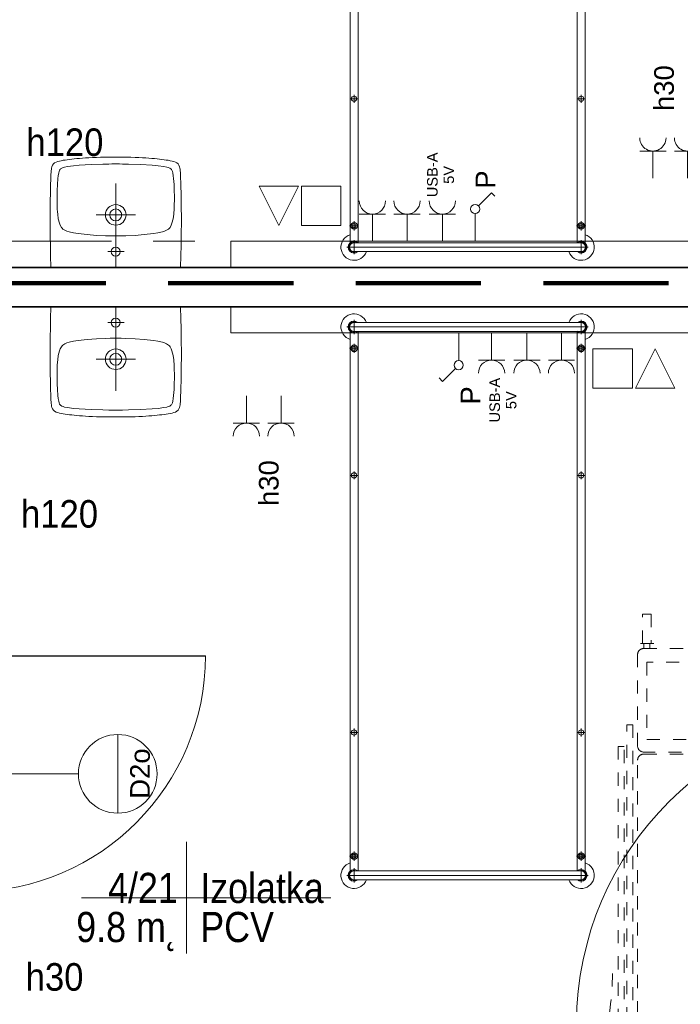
# Model space of a CAD drawing. Header units: centimetres. Extents: x 101 to 4622, y -1383 to 1498.
# Tile 55 of 68: x 4112 to 4363, y -278 to 97. Entities that reach past the tile are written whole.
import ezdxf

# ---------------------------------------------------------------- set-up
doc = ezdxf.new("R2010")
doc.units = ezdxf.units.CM
for name, pattern in [('Długa kreska', [71.4375, 47.625, -23.8125]), ('Kreska', [10, 5, -5]), ('Oś', [111.125, 63.5, -15.875, 15.875, -15.875])]:
    doc.linetypes.add(name, pattern=pattern)
for name, color, linetype, lineweight in [('A-ANNO-NOTE', 131, 'Continuous', 18), ('A-AREA-IDEN', 2, 'Continuous', 18), ('A-DETL', 90, 'Continuous', 9), ('A-DETL-GENF', 92, 'Continuous', 18), ('A-DETL-MEDM', 33, 'Continuous', 35), ('A-DOOR', 31, 'Continuous', 25), ('A-DOOR-IDEN', 31, 'Continuous', 18), ('A-GENM-HDLN', 13, 'Kreska', 18), ('A-WALL', 113, 'Continuous', 25), ('E-ELE-QPM-IDEN', 2, 'Continuous', 18), ('I-FURN', 30, 'Continuous', 18), ('P-SANR-FIXT', 6, 'Continuous', 18), ('Q-SPCQ', 91, 'Continuous', 18), ('Q-SPCQ-HDLN', 91, 'Kreska', 18), ('S-GRID', 1, 'Continuous', 18)]:
    doc.layers.add(name, color=color, linetype=linetype, lineweight=lineweight)
doc.styles.add('Arial', font='arial.ttf', dxfattribs={"height": 4})
doc.styles.add('Arial_1', font='arial.ttf', dxfattribs={"height": 7.5})
doc.styles.add('Arial_13', font='arial.ttf', dxfattribs={"width": 0.9, "height": 10.5})
doc.styles.add('Arial_4', font='arial.ttf', dxfattribs={"width": 0.85, "height": 11.5})

# ---------------------------------------------------------------- blocks, each defined once
blk = doc.blocks.new('łóżko 195x90 typ FAMED _102039_ - łóżko 195x90 typ FAMED _102039_-832813-4_piętro II PT - projektowany - PPOŻ B')
at = {"layer": 'I-FURN'}
for p, q in [((-43.25, 102.02), (-43.25, 107.47)), ((-43.25, 106.45), (43.25, 106.45)), ((43.25, 102.02), (43.25, 107.47)), ((-45.98, 104.75), (45.97, 104.75)), ((-44.75, 103.1), (-44.75, -102.61)), ((-43.25, 103.05), (43.25, 103.05)), ((-41.75, -102.55), (-41.75, 103.1)), ((41.75, -102.61), (41.75, 103.05)), ((44.75, 103.1), (44.75, -102.61)), ((-43.25, 94.85), (-43.25, 98.35)), ((43.25, 94.85), (43.25, 98.35)), ((-45, 96.6), (-41.5, 96.6)), ((45, 96.6), (41.5, 96.6)), ((-43.25, 49.69), (-43.25, 46.69)), ((43.25, 49.69), (43.25, 46.69)), ((-44.75, 48.19), (-41.75, 48.19)), ((44.75, 48.19), (41.75, 48.19)), ((-43.25, -48.31), (-43.25, -51.31)), ((43.25, -48.31), (43.25, -51.31)), ((-44.75, -49.81), (-41.75, -49.81)), ((44.75, -49.81), (41.75, -49.81)), ((-45, -96.93), (-41.5, -96.93)), ((-43.25, -95.18), (-43.25, -98.68)), ((45, -96.93), (41.5, -96.93)), ((43.25, -95.18), (43.25, -98.68)), ((45.97, -104.25), (-45.98, -104.25)), ((-43.25, -101.53), (-43.25, -106.98)), ((-43.25, -102.55), (43.25, -102.55)), ((43.25, -101.53), (43.25, -106.98)), ((-43.25, -105.95), (43.25, -105.95))]:
    blk.add_line(p, q, dxfattribs=at)
for centre, radius in [((-43.25, 96.6), 1.25), ((43.25, 96.6), 1.25), ((-43.25, 96.6), 0.8), ((43.25, 96.6), 0.8), ((-43.25, 48.19), 1), ((43.25, 48.19), 1), ((-43.25, -49.81), 1), ((43.25, -49.81), 1), ((-43.25, -96.93), 1.25), ((-43.25, -96.93), 0.8), ((43.25, -96.93), 1.25), ((43.25, -96.93), 0.8)]:
    blk.add_circle(centre, radius, dxfattribs=at)
for centre, radius, start, end in [((-43.25, 104.75), 5, 19.8769, 252.5424), ((43.25, 104.75), 5, 287.4576, 160.1231), ((-43.25, 104.75), 2.23, 49.8221, 312.3887), ((-43.25, 104.75), 1.93, 62.0207, 297.9793), ((-43.25, 104.75), 1.7, 90, 270), ((43.25, 104.75), 2.23, 229.8221, 130.1779), ((43.25, 104.75), 1.93, 242.0207, 117.9793), ((43.25, 104.75), 1.7, 270, 90), ((-43.25, -104.25), 5, 107.4576, 340.1231), ((43.25, -104.25), 5, 199.8769, 72.5424), ((-43.25, -104.25), 2.23, 49.8221, 310.1779), ((-43.25, -104.25), 1.93, 62.0207, 297.9793), ((-43.25, -104.25), 1.7, 90, 270), ((43.25, -104.25), 2.23, 229.8221, 130.1779), ((43.25, -104.25), 1.93, 242.0207, 117.9793), ((43.25, -104.25), 1.7, 270, 90)]:
    blk.add_arc(centre, radius, start, end, dxfattribs=at)
blk = doc.blocks.new('DRZWI 1S - Drzwi 120-1363990-4_piętro II PT - projektowany - PPOŻ B')
at = {"layer": 'A-DETL-GENF'}
for p, q in [((-65, 6), (-65, -3.5)), ((-60.7, 6), (-65, 6)), ((-60.7, -3.5), (-60.7, 6)), ((65, 6), (60.7, 6)), ((60.7, 6), (60.7, -3.5)), ((65, -3.5), (65, 6)), ((-65, -3.5), (-60.7, -3.5)), ((60.7, -3.5), (65, -3.5))]:
    blk.add_line(p, q, dxfattribs=at)
at = {"layer": 'A-DETL-MEDM'}
for p, q in [((-60.7, 6), (-65, 6)), ((-65, 6), (-65, -3.5)), ((-60.7, -3.5), (-60.7, 6)), ((60.7, -3.5), (60.7, 6)), ((60.7, 6), (65, 6)), ((65, 6), (65, -3.5)), ((-65, -3.5), (-60.7, -3.5)), ((65, -3.5), (60.7, -3.5))]:
    blk.add_line(p, q, dxfattribs=at)
at = {"layer": 'A-DOOR'}
blk.add_line((60.7, 6), (60.7, 125.39), dxfattribs=at)
at = {"layer": 'A-DOOR', "lineweight": 18}
blk.add_line((0, 28.5), (0, -28.5), dxfattribs=at)
blk.add_arc((60.7, 5.39), 120, 90, 179.707, dxfattribs=at)
blk = doc.blocks.new('DRZWI 1S_łazienkowe - Drzwi 90-1357764-4_piętro II PT - projektowany - PPOŻ B')
at = {"layer": 'A-DETL-GENF'}
for p, q in [((-49.3, 3.5), (-45, 3.5)), ((-49.3, -6), (-49.3, 3.5)), ((-45, 3.5), (-45, -6)), ((45, 3.5), (49.3, 3.5)), ((45, -6), (45, 3.5)), ((49.3, 3.5), (49.3, -6)), ((-45, -6), (-49.3, -6)), ((49.3, -6), (45, -6))]:
    blk.add_line(p, q, dxfattribs=at)
at = {"layer": 'A-DETL-MEDM'}
for p, q in [((-49.3, -6), (-49.3, 3.5)), ((-49.3, 3.5), (-45, 3.5)), ((-45, 3.5), (-45, -6)), ((45, 3.5), (45, -6)), ((49.3, 3.5), (45, 3.5)), ((49.3, -6), (49.3, 3.5)), ((-45, -6), (-49.3, -6)), ((45, -6), (49.3, -6))]:
    blk.add_line(p, q, dxfattribs=at)
at = {"layer": 'A-DOOR', "lineweight": 18}
blk.add_line((0, -28.5), (0, 28.5), dxfattribs=at)
at = {"layer": 'A-DOOR'}
blk.add_line((45, -6), (45, -95.39), dxfattribs=at)
at = {"layer": 'A-DOOR', "lineweight": 18}
blk.add_arc((45, -5.39), 90, 180.3907, 270, dxfattribs=at)
blk = doc.blocks.new('Łóżko transportowe - łóżko PRAWY SKRĘT-1263338-4_piętro II PT - projektowany - PPOŻ B')
at = {"layer": 'A-GENM-HDLN'}
for p, q in [((-144.01, -83.34), (-144.01, -230.22)), ((-142.2, -243.73), (-142.2, -101.09)), ((-139.9, -101.09), (-139.9, -243.73)), ((-138.89, -109.11), (-138.89, -235.46)), ((-136.59, -235.46), (-136.59, -109.11)), ((-146.31, -232.52), (-210.71, -232.52)), ((-210.71, -233.31), (-146.31, -233.31)), ((-144.01, -235.61), (-144.01, -270.47)), ((-138.89, -235.46), (-136.59, -235.46)), ((-147.5, -238.03), (-209.87, -238.03)), ((-147.5, -267.5), (-147.5, -238.03)), ((-139.9, -243.73), (-142.2, -243.73)), ((-209.87, -267.5), (-147.5, -267.5)), ((-146.31, -272.77), (-210.71, -272.77)), ((-148.67, -274.65), (-148.67, -272.75)), ((-146.35, -274.65), (-146.35, -272.75)), ((-150.17, -274.65), (-145.11, -274.65)), ((-149.14, -285.9), (-149.14, -274.65)), ((-145.83, -274.65), (-145.83, -285.9)), ((-145.83, -285.9), (-149.14, -285.9))]:
    blk.add_line(p, q, dxfattribs=at)
for centre, start, end in [((-146.31, -230.22), 270, 0), ((-146.31, -235.61), 0, 90), ((-146.31, -270.47), 270, 0)]:
    blk.add_arc(centre, 2.3, start, end, dxfattribs=at)
at = {"layer": 'Q-SPCQ-HDLN'}
blk.add_arc((-28.77, -150.01), 105.71, 90, 180.198, dxfattribs=at)
blk = doc.blocks.new('łóżko 195x90 typ FAMED _102039_ - łóżko 195x90 typ FAMED _102039_-1233017-4_piętro II PT - projektowany - PPOŻ B')
at = {"layer": 'I-FURN'}
for p, q in [((-43.25, 101.53), (-43.25, 106.98)), ((-43.25, 105.95), (43.25, 105.95)), ((43.25, 101.53), (43.25, 106.98)), ((45.97, 104.25), (-45.98, 104.25)), ((-44.75, -103.1), (-44.75, 102.61)), ((-43.25, 102.55), (43.25, 102.55)), ((-41.75, 102.55), (-41.75, -103.1)), ((41.75, 102.61), (41.75, -103.05)), ((44.75, -103.1), (44.75, 102.61)), ((-43.25, 95.18), (-43.25, 98.68)), ((43.25, 95.18), (43.25, 98.68)), ((-45, 96.93), (-41.5, 96.93)), ((45, 96.93), (41.5, 96.93)), ((-44.75, 49.81), (-41.75, 49.81)), ((-43.25, 48.31), (-43.25, 51.31)), ((44.75, 49.81), (41.75, 49.81)), ((43.25, 48.31), (43.25, 51.31)), ((-44.75, -48.19), (-41.75, -48.19)), ((-43.25, -49.69), (-43.25, -46.69)), ((44.75, -48.19), (41.75, -48.19)), ((43.25, -49.69), (43.25, -46.69)), ((-45, -96.6), (-41.5, -96.6)), ((-43.25, -94.85), (-43.25, -98.35)), ((45, -96.6), (41.5, -96.6)), ((43.25, -94.85), (43.25, -98.35)), ((-45.98, -104.75), (45.97, -104.75)), ((-43.25, -102.02), (-43.25, -107.47)), ((-43.25, -103.05), (43.25, -103.05)), ((43.25, -102.02), (43.25, -107.47)), ((-43.25, -106.45), (43.25, -106.45))]:
    blk.add_line(p, q, dxfattribs=at)
for centre, radius in [((-43.25, 96.93), 1.25), ((-43.25, 96.93), 0.8), ((43.25, 96.93), 1.25), ((43.25, 96.93), 0.8), ((-43.25, 49.81), 1), ((43.25, 49.81), 1), ((-43.25, -48.19), 1), ((43.25, -48.19), 1), ((-43.25, -96.6), 1.25), ((-43.25, -96.6), 0.8), ((43.25, -96.6), 1.25), ((43.25, -96.6), 0.8)]:
    blk.add_circle(centre, radius, dxfattribs=at)
for centre, radius, start, end in [((-43.25, 104.25), 5, 19.8769, 252.5424), ((43.25, 104.25), 5, 287.4576, 160.1231), ((-43.25, 104.25), 2.23, 49.8221, 310.1779), ((-43.25, 104.25), 1.93, 62.0207, 297.9793), ((-43.25, 104.25), 1.7, 90, 270), ((43.25, 104.25), 2.23, 229.8221, 130.1779), ((43.25, 104.25), 1.93, 242.0207, 117.9793), ((43.25, 104.25), 1.7, 270, 90), ((-43.25, -104.75), 5, 107.4576, 340.1231), ((43.25, -104.75), 5, 199.8769, 72.5424), ((-43.25, -104.75), 2.23, 47.6113, 310.1779), ((-43.25, -104.75), 1.93, 62.0207, 297.9793), ((-43.25, -104.75), 1.7, 90, 270), ((43.25, -104.75), 2.23, 229.8221, 130.1779), ((43.25, -104.75), 1.93, 242.0207, 117.9793), ((43.25, -104.75), 1.7, 270, 90)]:
    blk.add_arc(centre, radius, start, end, dxfattribs=at)
blk = doc.blocks.new('Panel Gazowo Oswietleniowy 1 - Type 1-1480265-4_piętro II PT - projektowany - PPOŻ B')
at = {"layer": 'Q-SPCQ'}
for p, q in [((-77.5, -7.5), (-77.5, -17.5)), ((102.5, -17.5), (102.5, -7.5)), ((-77.5, -17.5), (102.5, -17.5)), ((9.36, -17.5), (9.36, -28)), ((21.87, -27.83), (21.87, -17.5)), ((35.33, -27.83), (35.33, -17.5)), ((48.5, -27.83), (48.5, -17.5)), ((60.5, -23.5), (75.5, -23.5)), ((60.5, -38.5), (60.5, -23.5)), ((75.5, -23.5), (75.5, -38.5)), ((84.19, -23.5), (76.69, -38.5)), ((91.69, -38.5), (84.19, -23.5)), ((16.87, -27.83), (26.87, -27.83)), ((30.33, -27.83), (40.33, -27.83)), ((43.5, -27.83), (53.5, -27.83)), ((8.12, -30.98), (3.18, -35.93)), ((3.18, -35.93), (1.87, -34.62)), ((75.5, -38.5), (60.5, -38.5)), ((76.69, -38.5), (91.69, -38.5)), ((-71.5, -51.83), (-71.5, -41.5)), ((-58.33, -51.83), (-58.33, -41.5)), ((-76.5, -51.83), (-66.5, -51.83)), ((-63.33, -51.83), (-53.33, -51.83))]:
    blk.add_line(p, q, dxfattribs=at)
blk.add_circle((9.36, -29.75), 1.75, dxfattribs=at)
for centre, start in [((21.87, -32.83), 0), ((35.33, -32.83), 0), ((48.5, -32.83), 0), ((-71.5, -56.83), 360), ((-58.33, -56.83), 360)]:
    blk.add_arc(centre, 5, start, 180, dxfattribs=at)
blk = doc.blocks.new('Umywalka koło Nova Pro - Pro 50-1426052-4_piętro II PT - projektowany - PPOŻ B')
at = {"layer": 'P-SANR-FIXT'}
for p, q in [((-4.2, 48.75), (-3.27, 48.86)), ((-3.27, 48.86), (-4.2, 48.75)), ((-3.27, 48.86), (-2.28, 48.94)), ((-2.28, 48.94), (-3.27, 48.86)), ((-2.28, 48.94), (-1.24, 49.02)), ((-1.24, 49.02), (-2.28, 48.94)), ((-1.24, 49.02), (-0.15, 49.13)), ((-0.15, 49.13), (-1.24, 49.02)), ((-0.15, 49.13), (1.05, 49.21)), ((1.05, 49.21), (-0.15, 49.13)), ((1.05, 49.21), (2.3, 49.26)), ((2.3, 49.26), (1.05, 49.21)), ((2.3, 49.26), (3.66, 49.34)), ((3.66, 49.34), (2.3, 49.26)), ((3.66, 49.34), (5.12, 49.39)), ((5.12, 49.39), (3.66, 49.34)), ((5.12, 49.39), (6.72, 49.45)), ((6.72, 49.45), (5.12, 49.39)), ((6.72, 49.45), (8.45, 49.47)), ((8.45, 49.47), (6.72, 49.45)), ((8.45, 49.47), (10.4, 49.5)), ((10.4, 49.5), (8.45, 49.47)), ((10.4, 49.5), (14.63, 49.5)), ((14.63, 49.5), (10.4, 49.5)), ((14.63, 49.5), (16.55, 49.47)), ((16.55, 49.47), (14.63, 49.5)), ((16.55, 49.47), (18.31, 49.45)), ((18.31, 49.45), (16.55, 49.47)), ((18.31, 49.45), (19.88, 49.39)), ((19.88, 49.39), (18.31, 49.45)), ((19.88, 49.39), (21.34, 49.34)), ((21.34, 49.34), (19.88, 49.39)), ((21.34, 49.34), (22.7, 49.26)), ((22.7, 49.26), (21.34, 49.34)), ((22.7, 49.26), (23.98, 49.21)), ((23.98, 49.21), (22.7, 49.26)), ((23.98, 49.21), (25.15, 49.13)), ((25.15, 49.13), (23.98, 49.21)), ((25.15, 49.13), (26.24, 49.02)), ((26.24, 49.02), (25.15, 49.13)), ((26.24, 49.02), (27.31, 48.94)), ((27.31, 48.94), (26.24, 49.02)), ((27.31, 48.94), (28.29, 48.86)), ((28.29, 48.86), (27.31, 48.94)), ((28.29, 48.86), (29.23, 48.75)), ((29.23, 48.75), (28.29, 48.86)), ((-12, 44.87), (-11.92, 45.37)), ((-11.92, 45.37), (-11.82, 45.88)), ((-11.82, 45.88), (-11.71, 46.17)), ((-11.6, 46.46), (-11.79, 45.88)), ((-11.71, 46.17), (-11.6, 46.46)), ((-11.6, 46.46), (-11.26, 46.97)), ((-11.26, 46.97), (-11.6, 46.46)), ((-11.26, 46.97), (-10.8, 47.34)), ((-10.8, 47.34), (-11.26, 46.97)), ((-10.8, 47.34), (-10.24, 47.61)), ((-10.24, 47.61), (-10.8, 47.34)), ((-10.24, 47.61), (-9.61, 47.82)), ((-9.61, 47.82), (-10.24, 47.61)), ((-9.61, 47.82), (-8.94, 48.01)), ((-8.94, 48.01), (-9.61, 47.82)), ((-8.94, 48.01), (-8.25, 48.14)), ((-8.25, 48.14), (-8.94, 48.01)), ((-8.7, 44.84), (-8.51, 45.05)), ((-8.51, 45.05), (-8.03, 45.35)), ((-8.25, 48.14), (-7.5, 48.3)), ((-7.5, 48.3), (-8.25, 48.14)), ((-8.03, 45.35), (-7.53, 45.56)), ((-7.53, 45.56), (-6.97, 45.72)), ((-7.5, 48.3), (-6.73, 48.41)), ((-6.73, 48.41), (-7.5, 48.3)), ((-6.97, 45.72), (-5.88, 45.93)), ((-6.73, 48.41), (-5.93, 48.54)), ((-5.93, 48.54), (-6.73, 48.41)), ((-5.93, 48.54), (-5.1, 48.65)), ((-5.1, 48.65), (-5.93, 48.54)), ((-5.88, 45.93), (-3.64, 46.25)), ((-5.1, 48.65), (-4.2, 48.75)), ((-4.2, 48.75), (-5.1, 48.65)), ((-3.64, 46.25), (-1.4, 46.44)), ((-1.4, 46.44), (3.1, 46.68)), ((3.1, 46.68), (7.6, 46.81)), ((7.6, 46.81), (9.86, 46.89)), ((9.86, 46.89), (11.04, 46.92)), ((11.04, 46.92), (11.7, 46.92)), ((11.7, 46.92), (12.5, 46.94)), ((12.5, 46.94), (13.3, 46.92)), ((13.3, 46.92), (13.99, 46.92)), ((13.99, 46.92), (15.14, 46.89)), ((15.14, 46.89), (17.4, 46.81)), ((17.4, 46.81), (21.9, 46.68)), ((21.9, 46.68), (26.4, 46.44)), ((26.4, 46.44), (28.64, 46.25)), ((28.64, 46.25), (30.88, 45.93)), ((29.23, 48.75), (30.1, 48.65)), ((30.1, 48.65), (29.23, 48.75)), ((30.1, 48.65), (30.93, 48.54)), ((30.93, 48.54), (30.1, 48.65)), ((30.88, 45.93), (31.97, 45.72)), ((30.93, 48.54), (31.76, 48.41)), ((31.76, 48.41), (30.93, 48.54)), ((31.76, 48.41), (32.5, 48.3)), ((32.5, 48.3), (31.76, 48.41)), ((31.97, 45.72), (32.53, 45.56)), ((32.5, 48.3), (33.25, 48.14)), ((33.25, 48.14), (32.5, 48.3)), ((32.53, 45.56), (33.06, 45.35)), ((33.06, 45.35), (33.54, 45.05)), ((33.25, 48.14), (33.97, 48.01)), ((33.97, 48.01), (33.25, 48.14)), ((33.54, 45.05), (33.73, 44.84)), ((33.97, 48.01), (34.63, 47.82)), ((34.63, 47.82), (33.97, 48.01)), ((34.63, 47.82), (35.24, 47.61)), ((35.24, 47.61), (34.63, 47.82)), ((35.24, 47.61), (35.8, 47.34)), ((35.8, 47.34), (35.24, 47.61)), ((35.8, 47.34), (36.28, 46.97)), ((36.28, 46.97), (35.8, 47.34)), ((36.28, 46.97), (36.6, 46.46)), ((36.6, 46.46), (36.28, 46.97)), ((36.6, 46.46), (36.82, 45.88)), ((36.82, 45.88), (36.92, 45.37)), ((36.92, 45.37), (37.03, 44.87)), ((-12.24, 41.11), (-12.22, 41.78)), ((-12.22, 41.78), (-12.19, 42.44)), ((-12.19, 42.44), (-12.16, 43.08)), ((-12.16, 43.08), (-12.14, 43.72)), ((-12.14, 43.72), (-12.08, 44.31)), ((-12.08, 44.31), (-12, 44.87)), ((-9.71, 39.06), (-9.53, 41.32)), ((-9.53, 41.32), (-9.39, 42.44)), ((-9.39, 42.44), (-9.21, 43.53)), ((-9.21, 43.53), (-9.05, 44.09)), ((-9.05, 44.09), (-8.86, 44.6)), ((-8.86, 44.6), (-8.7, 44.84)), ((33.73, 44.84), (33.86, 44.6)), ((33.86, 44.6), (34.07, 44.09)), ((34.07, 44.09), (34.21, 43.53)), ((34.21, 43.53), (34.39, 42.44)), ((34.39, 42.44), (34.53, 41.32)), ((34.53, 41.32), (34.71, 39.06)), ((37.03, 44.87), (37.08, 44.31)), ((37.08, 44.31), (37.14, 43.72)), ((37.14, 43.72), (37.16, 43.08)), ((37.16, 43.08), (37.19, 42.44)), ((37.19, 42.44), (37.22, 41.78)), ((37.22, 41.78), (37.24, 41.11)), ((-12.35, 38.15), (-12.32, 38.93)), ((-12.35, 37.38), (-12.35, 38.15)), ((-12.32, 38.93), (-12.3, 39.67)), ((-12.3, 39.67), (-12.27, 40.39)), ((-12.27, 40.39), (-12.24, 41.11)), ((-9.79, 36.82), (-9.71, 39.06)), ((12.5, 7.5), (12.5, 39.5)), ((34.71, 39.06), (34.82, 36.82)), ((37.24, 41.11), (37.27, 40.39)), ((37.27, 40.39), (37.3, 39.67)), ((37.3, 39.67), (37.32, 38.93)), ((37.32, 38.93), (37.35, 38.15)), ((37.35, 38.15), (37.35, 37.38)), ((-12.43, 33.89), (-12.4, 34.8)), ((-12.43, 32.96), (-12.43, 33.89)), ((-12.4, 35.38), (-12.38, 36.56)), ((-12.4, 34.8), (-12.4, 35.38)), ((-12.38, 36.56), (-12.35, 37.38)), ((-9.84, 34.56), (-9.79, 36.82)), ((-9.76, 30.06), (-9.84, 34.56)), ((34.84, 34.56), (34.76, 30.06)), ((34.82, 36.82), (34.84, 34.56)), ((37.35, 37.38), (37.38, 36.56)), ((37.38, 36.56), (37.4, 35.38)), ((37.4, 35.38), (37.43, 34.8)), ((37.43, 34.8), (37.43, 33.89)), ((37.43, 33.89), (37.46, 32.96)), ((-12.48, 29.31), (-12.46, 30.99)), ((-12.46, 32), (-12.43, 32.96)), ((-12.46, 30.99), (-12.46, 32)), ((-9.74, 29.37), (-9.76, 30.06)), ((34.76, 30.06), (34.74, 29.37)), ((37.46, 32.96), (37.46, 32)), ((37.46, 32), (37.48, 30.99)), ((37.48, 30.99), (37.48, 29.31)), ((-12.51, 25.8), (-12.48, 27.63)), ((-12.48, 27.63), (-12.48, 29.31)), ((-9.71, 29.05), (-9.74, 29.37)), ((-9.69, 28.65), (-9.71, 29.05)), ((-9.61, 27.77), (-9.69, 28.65)), ((-9.37, 26.04), (-9.61, 27.77)), ((20.01, 27.5), (5.01, 27.5)), ((34.63, 27.77), (34.37, 26.04)), ((34.69, 28.65), (34.63, 27.77)), ((34.71, 29.05), (34.69, 28.65)), ((34.74, 29.37), (34.71, 29.05)), ((37.48, 29.31), (37.51, 27.63)), ((37.51, 27.63), (37.51, 23.77)), ((-12.48, 23.77), (-12.51, 25.8)), ((-12.48, 21.48), (-12.48, 23.77)), ((-8.91, 24.36), (-9.37, 26.04)), ((-8.62, 23.53), (-8.91, 24.36)), ((-8.19, 22.76), (-8.62, 23.53)), ((-7.93, 22.41), (-8.19, 22.76)), ((33.19, 22.76), (32.93, 22.41)), ((33.62, 23.53), (33.19, 22.76)), ((33.91, 24.36), (33.62, 23.53)), ((34.37, 26.04), (33.91, 24.36)), ((37.51, 23.77), (37.48, 21.48)), ((-12.45, 18.85), (-12.48, 21.48)), ((-12.4, 15.78), (-12.45, 18.85)), ((-7.61, 22.12), (-7.93, 22.41)), ((-6.89, 21.64), (-7.61, 22.12)), ((-6.09, 21.3), (-6.89, 21.64)), ((-5.24, 21.03), (-6.09, 21.3)), ((-3.53, 20.66), (-5.24, 21.03)), ((-1.83, 20.39), (-3.53, 20.66)), ((1.66, 19.99), (-1.83, 20.39)), ((5.15, 19.7), (1.66, 19.99)), ((8.64, 19.56), (5.15, 19.7)), ((10.37, 19.51), (8.64, 19.56)), ((14.63, 19.51), (10.37, 19.51)), ((16.36, 19.56), (14.63, 19.51)), ((19.88, 19.7), (16.36, 19.56)), ((23.34, 19.99), (19.88, 19.7)), ((26.83, 20.39), (23.34, 19.99)), ((28.56, 20.66), (26.83, 20.39)), ((30.26, 21.03), (28.56, 20.66)), ((31.09, 21.3), (30.26, 21.03)), ((31.89, 21.64), (31.09, 21.3)), ((32.61, 22.12), (31.89, 21.64)), ((32.93, 22.41), (32.61, 22.12)), ((37.45, 18.85), (37.4, 15.78)), ((37.48, 21.48), (37.45, 18.85)), ((-12.32, 12.08), (-12.4, 15.78)), ((37.4, 15.78), (37.32, 12.08)), ((-12.19, 7.5), (-12.32, 12.08)), ((15.72, 13.52), (9.46, 13.52)), ((37.32, 12.08), (37.19, 7.5))]:
    blk.add_line(p, q, dxfattribs=at)
for centre, radius in [((12.51, 27.5), 3.92), ((12.51, 27.5), 2.28), ((12.5, 13.52), 1.72)]:
    blk.add_circle(centre, radius, dxfattribs=at)
blk = doc.blocks.new('Umywalka koło Nova Pro - Pro 50-1426086-4_piętro II PT - projektowany - PPOŻ B')
at = {"layer": 'P-SANR-FIXT'}
for p, q in [((-12.19, -7.5), (-12.32, -12.08)), ((12.5, -7.5), (12.5, -39.5)), ((37.32, -12.08), (37.19, -7.5)), ((-12.32, -12.08), (-12.4, -15.78)), ((15.72, -13.52), (9.46, -13.52)), ((37.4, -15.78), (37.32, -12.08)), ((-12.4, -15.78), (-12.45, -18.85)), ((37.45, -18.85), (37.4, -15.78)), ((-12.45, -18.85), (-12.48, -21.48)), ((-12.48, -21.48), (-12.48, -23.77)), ((-7.93, -22.41), (-8.19, -22.76)), ((-7.61, -22.12), (-7.93, -22.41)), ((-6.89, -21.64), (-7.61, -22.12)), ((-6.09, -21.3), (-6.89, -21.64)), ((-5.24, -21.03), (-6.09, -21.3)), ((-3.53, -20.66), (-5.24, -21.03)), ((-1.83, -20.39), (-3.53, -20.66)), ((1.66, -19.99), (-1.83, -20.39)), ((5.15, -19.7), (1.66, -19.99)), ((8.64, -19.56), (5.15, -19.7)), ((10.37, -19.51), (8.64, -19.56)), ((14.63, -19.51), (10.37, -19.51)), ((16.36, -19.56), (14.63, -19.51)), ((19.88, -19.7), (16.36, -19.56)), ((23.34, -19.99), (19.88, -19.7)), ((26.83, -20.39), (23.34, -19.99)), ((28.56, -20.66), (26.83, -20.39)), ((30.26, -21.03), (28.56, -20.66)), ((31.09, -21.3), (30.26, -21.03)), ((31.89, -21.64), (31.09, -21.3)), ((32.61, -22.12), (31.89, -21.64)), ((32.93, -22.41), (32.61, -22.12)), ((33.19, -22.76), (32.93, -22.41)), ((37.48, -21.48), (37.45, -18.85)), ((37.51, -23.77), (37.48, -21.48)), ((-12.48, -23.77), (-12.51, -25.8)), ((-12.51, -25.8), (-12.48, -27.63)), ((-9.37, -26.04), (-9.61, -27.77)), ((-8.91, -24.36), (-9.37, -26.04)), ((-8.62, -23.53), (-8.91, -24.36)), ((-8.19, -22.76), (-8.62, -23.53)), ((33.62, -23.53), (33.19, -22.76)), ((33.91, -24.36), (33.62, -23.53)), ((34.37, -26.04), (33.91, -24.36)), ((34.63, -27.77), (34.37, -26.04)), ((37.51, -27.63), (37.51, -23.77)), ((-12.48, -27.63), (-12.48, -29.31)), ((-12.48, -29.31), (-12.46, -30.99)), ((-9.74, -29.37), (-9.76, -30.06)), ((-9.71, -29.05), (-9.74, -29.37)), ((-9.69, -28.65), (-9.71, -29.05)), ((-9.61, -27.77), (-9.69, -28.65)), ((20.01, -27.5), (5.01, -27.5)), ((34.69, -28.65), (34.63, -27.77)), ((34.71, -29.05), (34.69, -28.65)), ((34.74, -29.37), (34.71, -29.05)), ((34.76, -30.06), (34.74, -29.37)), ((37.48, -29.31), (37.51, -27.63)), ((37.48, -30.99), (37.48, -29.31)), ((-12.46, -30.99), (-12.46, -32)), ((-12.46, -32), (-12.43, -32.96)), ((-12.43, -32.96), (-12.43, -33.89)), ((-9.76, -30.06), (-9.84, -34.56)), ((34.84, -34.56), (34.76, -30.06)), ((37.43, -33.89), (37.46, -32.96)), ((37.46, -32), (37.48, -30.99)), ((37.46, -32.96), (37.46, -32)), ((-12.43, -33.89), (-12.4, -34.8)), ((-12.4, -34.8), (-12.4, -35.38)), ((-12.4, -35.38), (-12.38, -36.56)), ((-12.38, -36.56), (-12.35, -37.38)), ((-12.35, -37.38), (-12.35, -38.15)), ((-9.84, -34.56), (-9.79, -36.82)), ((-9.79, -36.82), (-9.71, -39.06)), ((34.71, -39.06), (34.82, -36.82)), ((34.82, -36.82), (34.84, -34.56)), ((37.35, -37.38), (37.38, -36.56)), ((37.35, -38.15), (37.35, -37.38)), ((37.38, -36.56), (37.4, -35.38)), ((37.4, -35.38), (37.43, -34.8)), ((37.43, -34.8), (37.43, -33.89)), ((-12.35, -38.15), (-12.32, -38.93)), ((-12.32, -38.93), (-12.3, -39.67)), ((-12.3, -39.67), (-12.27, -40.39)), ((-12.27, -40.39), (-12.24, -41.11)), ((-12.24, -41.11), (-12.22, -41.78)), ((-9.71, -39.06), (-9.53, -41.32)), ((34.53, -41.32), (34.71, -39.06)), ((37.22, -41.78), (37.24, -41.11)), ((37.24, -41.11), (37.27, -40.39)), ((37.27, -40.39), (37.3, -39.67)), ((37.3, -39.67), (37.32, -38.93)), ((37.32, -38.93), (37.35, -38.15)), ((-12.22, -41.78), (-12.19, -42.44)), ((-12.19, -42.44), (-12.16, -43.08)), ((-12.16, -43.08), (-12.14, -43.72)), ((-12.14, -43.72), (-12.08, -44.31)), ((-12.08, -44.31), (-12, -44.87)), ((-12, -44.87), (-11.92, -45.37)), ((-9.53, -41.32), (-9.39, -42.44)), ((-9.39, -42.44), (-9.21, -43.53)), ((-9.21, -43.53), (-9.05, -44.09)), ((-9.05, -44.09), (-8.86, -44.6)), ((-8.86, -44.6), (-8.7, -44.84)), ((-8.7, -44.84), (-8.51, -45.05)), ((33.54, -45.05), (33.73, -44.84)), ((33.73, -44.84), (33.86, -44.6)), ((33.86, -44.6), (34.07, -44.09)), ((34.07, -44.09), (34.21, -43.53)), ((34.21, -43.53), (34.39, -42.44)), ((34.39, -42.44), (34.53, -41.32)), ((36.92, -45.37), (37.03, -44.87)), ((37.03, -44.87), (37.08, -44.31)), ((37.08, -44.31), (37.14, -43.72)), ((37.14, -43.72), (37.16, -43.08)), ((37.16, -43.08), (37.19, -42.44)), ((37.19, -42.44), (37.22, -41.78)), ((-11.92, -45.37), (-11.82, -45.88)), ((-11.82, -45.88), (-11.71, -46.17)), ((-11.6, -46.46), (-11.79, -45.88)), ((-11.71, -46.17), (-11.6, -46.46)), ((-11.6, -46.46), (-11.26, -46.97)), ((-11.26, -46.97), (-11.6, -46.46)), ((-11.26, -46.97), (-10.8, -47.34)), ((-10.8, -47.34), (-11.26, -46.97)), ((-10.8, -47.34), (-10.24, -47.61)), ((-10.24, -47.61), (-10.8, -47.34)), ((-10.24, -47.61), (-9.61, -47.82)), ((-9.61, -47.82), (-10.24, -47.61)), ((-9.61, -47.82), (-8.94, -48.01)), ((-8.94, -48.01), (-9.61, -47.82)), ((-8.94, -48.01), (-8.25, -48.14)), ((-8.25, -48.14), (-8.94, -48.01)), ((-8.51, -45.05), (-8.03, -45.35)), ((-8.25, -48.14), (-7.5, -48.3)), ((-7.5, -48.3), (-8.25, -48.14)), ((-8.03, -45.35), (-7.53, -45.56)), ((-7.53, -45.56), (-6.97, -45.72)), ((-7.5, -48.3), (-6.73, -48.41)), ((-6.73, -48.41), (-7.5, -48.3)), ((-6.97, -45.72), (-5.88, -45.93)), ((-6.73, -48.41), (-5.93, -48.54)), ((-5.93, -48.54), (-6.73, -48.41)), ((-5.93, -48.54), (-5.1, -48.65)), ((-5.1, -48.65), (-5.93, -48.54)), ((-5.88, -45.93), (-3.64, -46.25)), ((-5.1, -48.65), (-4.2, -48.75)), ((-4.2, -48.75), (-5.1, -48.65)), ((-4.2, -48.75), (-3.27, -48.86)), ((-3.27, -48.86), (-4.2, -48.75)), ((-3.64, -46.25), (-1.4, -46.44)), ((-1.4, -46.44), (3.1, -46.68)), ((3.1, -46.68), (7.6, -46.81)), ((7.6, -46.81), (9.86, -46.89)), ((9.86, -46.89), (11.04, -46.92)), ((11.04, -46.92), (11.7, -46.92)), ((11.7, -46.92), (12.5, -46.94)), ((12.5, -46.94), (13.3, -46.92)), ((13.3, -46.92), (13.99, -46.92)), ((13.99, -46.92), (15.14, -46.89)), ((15.14, -46.89), (17.4, -46.81)), ((17.4, -46.81), (21.9, -46.68)), ((21.9, -46.68), (26.4, -46.44)), ((26.4, -46.44), (28.64, -46.25)), ((28.29, -48.86), (29.23, -48.75)), ((29.23, -48.75), (28.29, -48.86)), ((28.64, -46.25), (30.88, -45.93)), ((29.23, -48.75), (30.1, -48.65)), ((30.1, -48.65), (29.23, -48.75)), ((30.1, -48.65), (30.93, -48.54)), ((30.93, -48.54), (30.1, -48.65)), ((30.88, -45.93), (31.97, -45.72)), ((30.93, -48.54), (31.76, -48.41)), ((31.76, -48.41), (30.93, -48.54)), ((31.76, -48.41), (32.5, -48.3)), ((32.5, -48.3), (31.76, -48.41)), ((31.97, -45.72), (32.53, -45.56)), ((32.5, -48.3), (33.25, -48.14)), ((33.25, -48.14), (32.5, -48.3)), ((32.53, -45.56), (33.06, -45.35)), ((33.06, -45.35), (33.54, -45.05)), ((33.25, -48.14), (33.97, -48.01)), ((33.97, -48.01), (33.25, -48.14)), ((33.97, -48.01), (34.63, -47.82)), ((34.63, -47.82), (33.97, -48.01)), ((34.63, -47.82), (35.24, -47.61)), ((35.24, -47.61), (34.63, -47.82)), ((35.24, -47.61), (35.8, -47.34)), ((35.8, -47.34), (35.24, -47.61)), ((35.8, -47.34), (36.28, -46.97)), ((36.28, -46.97), (35.8, -47.34)), ((36.28, -46.97), (36.6, -46.46)), ((36.6, -46.46), (36.28, -46.97)), ((36.6, -46.46), (36.82, -45.88)), ((36.82, -45.88), (36.92, -45.37)), ((-3.27, -48.86), (-2.28, -48.94)), ((-2.28, -48.94), (-3.27, -48.86)), ((-2.28, -48.94), (-1.24, -49.02)), ((-1.24, -49.02), (-2.28, -48.94)), ((-1.24, -49.02), (-0.15, -49.13)), ((-0.15, -49.13), (-1.24, -49.02)), ((-0.15, -49.13), (1.05, -49.21)), ((1.05, -49.21), (-0.15, -49.13)), ((1.05, -49.21), (2.3, -49.26)), ((2.3, -49.26), (1.05, -49.21)), ((2.3, -49.26), (3.66, -49.34)), ((3.66, -49.34), (2.3, -49.26)), ((3.66, -49.34), (5.12, -49.39)), ((5.12, -49.39), (3.66, -49.34)), ((5.12, -49.39), (6.72, -49.45)), ((6.72, -49.45), (5.12, -49.39)), ((6.72, -49.45), (8.45, -49.47)), ((8.45, -49.47), (6.72, -49.45)), ((8.45, -49.47), (10.4, -49.5)), ((10.4, -49.5), (8.45, -49.47)), ((10.4, -49.5), (14.63, -49.5)), ((14.63, -49.5), (10.4, -49.5)), ((14.63, -49.5), (16.55, -49.47)), ((16.55, -49.47), (14.63, -49.5)), ((16.55, -49.47), (18.31, -49.45)), ((18.31, -49.45), (16.55, -49.47)), ((18.31, -49.45), (19.88, -49.39)), ((19.88, -49.39), (18.31, -49.45)), ((19.88, -49.39), (21.34, -49.34)), ((21.34, -49.34), (19.88, -49.39)), ((21.34, -49.34), (22.7, -49.26)), ((22.7, -49.26), (21.34, -49.34)), ((22.7, -49.26), (23.98, -49.21)), ((23.98, -49.21), (22.7, -49.26)), ((23.98, -49.21), (25.15, -49.13)), ((25.15, -49.13), (23.98, -49.21)), ((25.15, -49.13), (26.24, -49.02)), ((26.24, -49.02), (25.15, -49.13)), ((26.24, -49.02), (27.31, -48.94)), ((27.31, -48.94), (26.24, -49.02)), ((27.31, -48.94), (28.29, -48.86)), ((28.29, -48.86), (27.31, -48.94))]:
    blk.add_line(p, q, dxfattribs=at)
for centre, radius in [((12.5, -13.52), 1.72), ((12.51, -27.5), 3.92), ((12.51, -27.5), 2.28)]:
    blk.add_circle(centre, radius, dxfattribs=at)
blk = doc.blocks.new('METKA_POMIESZCZENIA1 - Rozbudowana - bez ramki-1409110-4_piętro II PT - projektowany - PPOŻ B')
at = {"layer": 'A-AREA-IDEN'}
for p, q in [((0, 0.425), (0, 0)), ((-0.8, 0), (1.1, 0)), ((0, 0), (0, -0.425))]:
    blk.add_line(p, q, dxfattribs=at)
blk = doc.blocks.new('etykieta drzwi wymiar i kategoria - etykieta drzwi 1S dół-1350606-4_piętro II PT - projektowany - PPOŻ B')
at = {"layer": 'A-DOOR-IDEN'}
for p, q in [((0, 0), (0, -1.1984)), ((-0.3, -1.4984), (0.3, -1.4984))]:
    blk.add_line(p, q, dxfattribs=at)
blk.add_circle((0, -1.4984), 0.3, dxfattribs=at)

msp = doc.modelspace()

# ---------------------------------------------------------------- linework, layer by layer
at = {"layer": 'A-DETL', "linetype": 'Długa kreska', "lineweight": 100}
msp.add_line((3311.04, -3.38), (4482.04, -3.38), dxfattribs=at)
at = {"layer": 'A-WALL', "color": 7, "lineweight": 35}
for p, q in [((4422.04, 2.62), (4093.04, 2.62)), ((4093.04, -12.38), (4422.04, -12.38))]:
    msp.add_line(p, q, dxfattribs=at)
at = {"layer": 'S-GRID', "linetype": 'Oś'}
msp.add_line((4591.09, 12.62), (1467.04, 12.62), dxfattribs=at)

# ---------------------------------------------------------------- block references
at = {"layer": 'A-AREA-IDEN', "xscale": 49.99999999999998, "yscale": 49.99999999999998, "zscale": 49.99999999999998}
msp.add_blockref('METKA_POMIESZCZENIA1 - Rozbudowana - bez ramki-1409110-4_piętro II PT - projektowany - PPOŻ B', (4175.24, -237.57), dxfattribs=at)
at = {"layer": 'A-DOOR', "rotation": 89.9999999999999}
msp.add_blockref('DRZWI 1S_łazienkowe - Drzwi 90-1357764-4_piętro II PT - projektowany - PPOŻ B', (4087.04, -190.38), dxfattribs=at)
at = {"layer": 'A-DOOR'}
msp.add_blockref('DRZWI 1S - Drzwi 120-1363990-4_piętro II PT - projektowany - PPOŻ B', (4383.04, -291.38), dxfattribs=at)
at = {"layer": 'A-DOOR-IDEN', "xscale": 49.99999999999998, "yscale": 49.99999999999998, "zscale": 49.99999999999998, "rotation": 89.99999999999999}
msp.add_blockref('etykieta drzwi wymiar i kategoria - etykieta drzwi 1S dół-1350606-4_piętro II PT - projektowany - PPOŻ B', (4074.1, -190.38), dxfattribs=at)
at = {"layer": 'I-FURN', "rotation": 180}
for name, p in [('łóżko 195x90 typ FAMED _102039_ - łóżko 195x90 typ FAMED _102039_-832813-4_piętro II PT - projektowany - PPOŻ B', (4282.29, 115.07)), ('łóżko 195x90 typ FAMED _102039_ - łóżko 195x90 typ FAMED _102039_-1233017-4_piętro II PT - projektowany - PPOŻ B', (4282.29, -124.82))]:
    msp.add_blockref(name, p, dxfattribs=at)
at = {"layer": 'P-SANR-FIXT'}
for name in ['Umywalka koło Nova Pro - Pro 50-1426052-4_piętro II PT - projektowany - PPOŻ B', 'Umywalka koło Nova Pro - Pro 50-1426086-4_piętro II PT - projektowany - PPOŻ B']:
    msp.add_blockref(name, (4135.75, -4.88), dxfattribs=at)
at = {"layer": 'Q-SPCQ', "rotation": 180}
for name, p in [('Panel Gazowo Oswietleniowy 1 - Type 1-1480265-4_piętro II PT - projektowany - PPOŻ B', (4294.54, -4.88)), ('Łóżko transportowe - łóżko PRAWY SKRĘT-1263338-4_piętro II PT - projektowany - PPOŻ B', (4203.04, -415.38))]:
    msp.add_blockref(name, p, dxfattribs=at)
at = {"layer": 'Q-SPCQ'}
msp.add_blockref('Panel Gazowo Oswietleniowy 1 - Type 1-1480265-4_piętro II PT - projektowany - PPOŻ B', (4269.54, -4.88), dxfattribs=at)

# ---------------------------------------------------------------- texts
at = {"layer": 'A-ANNO-NOTE', "char_height": 7.5, "width": 18.382, "attachment_point": 1, "rotation": 90, "line_spacing_factor": 0.936439, "style": 'Arial_1', "bg_fill": 3, "box_fill_scale": 1.25, "bg_fill_color": 256, "bg_fill_true_color": 13158600, "bg_fill_transparency": 0}
for insert in [(4353.36, 61.29), (4202.79, -89.24)]:
    msp.add_mtext('\\pxqr,t8.46667,16.93333,25.4,33.86667,42.33333,50.8,59.26667,67.73333,76.2,84.66667,93.13333,101.6,110.06667,118.53333,127,135.46667,143.93333,152.4,160.86667,169.33333,177.8,186.26667,194.73333,203.2,211.66667,220.13333,228.6,237.06667,245.53333,254,262.46667,270.93333;{h30}', dxfattribs=dict(at, insert=insert))
at = {"layer": 'A-ANNO-NOTE', "char_height": 7.5, "width": 7.373, "attachment_point": 8, "rotation": 90, "line_spacing_factor": 0.936439, "style": 'Arial_1'}
for insert in [(4292.85, 36.09), (4287.11, -46.19)]:
    msp.add_mtext('\\pxqc,t8.46667,16.93333,25.4,33.86667,42.33333,50.8,59.26667,67.73333,76.2,84.66667,93.13333,101.6,110.06667,118.53333,127,135.46667,143.93333,152.4,160.86667,169.33333,177.8,186.26667,194.73333,203.2,211.66667,220.13333,228.6,237.06667,245.53333,254,262.46667,270.93333;{P}', dxfattribs=dict(at, insert=insert))
at = {"layer": 'A-AREA-IDEN', "char_height": 11.5, "line_spacing_factor": 0.936439, "style": 'Arial_4'}
for s, insert, width, attachment_point in [('\\pxqr,t3.69565,7.3913,11.08696,14.78261,18.47826,22.17391,25.86957,29.56522,33.26087,36.95652,40.65217,44.34783,48.04348,51.73913,55.43478,59.13043,62.82609,66.52174,70.21739,73.91304,77.6087,81.30435,85,88.69565,92.3913,96.08696,99.78261,103.47826,107.17391,110.86957,114.56522,118.26087;{4/21}', (4171.91, -239.77), 26.435, 9), ('\\pxt3.69565,7.3913,11.08696,14.78261,18.47826,22.17391,25.86957,29.56522,33.26087,36.95652,40.65217,44.34783,48.04348,51.73913,55.43478,59.13043,62.82609,66.52174,70.21739,73.91304,77.6087,81.30435,85,88.69565,92.3913,96.08696,99.78261,103.47826,107.17391,110.86957,114.56522,118.26087;{Izolatka}', (4180.45, -239.77), 46.41, 7), ('\\pt42.49997,84.99995,127.50004,170.00002,212.49999,254.99996,297.50005,340.00003,382.5,424.99998,467.49995,510.00004,552.50002,594.99999,637.49997,679.99994,722.50003,765.00001,807.49998,849.99996,892.50005,935.00002,977.5,1019.99998,1062.49995,1105.00004,1147.50002,1189.99999,1232.49997,1275.00006,1317.50003,1360.00001;9.8 m˛', (4171.91, -243), 38.25, 3), ('\\pxt3.69565,7.3913,11.08696,14.78261,18.47826,22.17391,25.86957,29.56522,33.26087,36.95652,40.65217,44.34783,48.04348,51.73913,55.43478,59.13043,62.82609,66.52174,70.21739,73.91304,77.6087,81.30435,85,88.69565,92.3913,96.08696,99.78261,103.47826,107.17391,110.86957,114.56522,118.26087;{PCV}', (4180.45, -243), 28.135, 1)]:
    msp.add_mtext(s, dxfattribs=dict(at, insert=insert, width=width, attachment_point=attachment_point))
at = {"layer": 'A-DOOR-IDEN', "insert": (4157.54, -190.29), "char_height": 7.5, "width": 19.5, "attachment_point": 5, "rotation": 90, "line_spacing_factor": 0.936439, "style": 'Arial_1'}
msp.add_mtext('\\pxqc,t8.46667,16.93333,25.4,33.86667,42.33333,50.8,59.26667,67.73333,76.2,84.66667,93.13333,101.6,110.06667,118.53333,127,135.46667,143.93333,152.4,160.86667,169.33333,177.8,186.26667,194.73333,203.2,211.66667,220.13333,228.6,237.06667,245.53333,254,262.46667,270.93333;{D2o}', dxfattribs=at)
at = {"layer": 'E-ELE-QPM-IDEN', "char_height": 10.5, "attachment_point": 5, "line_spacing_factor": 0.936439, "style": 'Arial_13'}
for s, insert, width in [('\\pxqc,t5.35714,10.71429,16.07143,21.42857,26.78571,32.14286,37.5,42.85714,48.21429,53.57143,58.92857,64.28571,69.64286,75,80.35714,85.71429,91.07143,96.42857,101.78571,107.14286,112.5,117.85714,123.21429,128.57143,133.92857,139.28571,144.64286,150,155.35714,160.71429,166.07143,171.42857;{h120}', (4128.88, 50.26), 30.06), ('\\pxqc,t5.35714,10.71429,16.07143,21.42857,26.78571,32.14286,37.5,42.85714,48.21429,53.57143,58.92857,64.28571,69.64286,75,80.35714,85.71429,91.07143,96.42857,101.78571,107.14286,112.5,117.85714,123.21429,128.57143,133.92857,139.28571,144.64286,150,155.35714,160.71429,166.07143,171.42857;{h120}', (4126.84, -91.38), 30.06), ('\\pxqc,t5.35714,10.71429,16.07143,21.42857,26.78571,32.14286,37.5,42.85714,48.21429,53.57143,58.92857,64.28571,69.64286,75,80.35714,85.71429,91.07143,96.42857,101.78571,107.14286,112.5,117.85714,123.21429,128.57143,133.92857,139.28571,144.64286,150,155.35714,160.71429,166.07143,171.42857;{h30}', (4124.95, -267.84), 22.635)]:
    msp.add_mtext(s, dxfattribs=dict(at, insert=insert, width=width))

# ---------------------------------------------------------------- next in the draw order: texts
at = {"layer": 'A-ANNO-NOTE', "char_height": 4, "width": 16.7155, "attachment_point": 8, "rotation": 90, "line_spacing_factor": 0.936439, "style": 'Arial', "bg_fill": 3, "box_fill_scale": 1.25, "bg_fill_color": 256, "bg_fill_true_color": 13158600, "bg_fill_transparency": 0}
for insert in [(4277.17, 37.88), (4300.93, -47.98)]:
    msp.add_mtext('\\pxqc,t15.875,31.75,47.625,63.5,79.375,95.25,111.125,127,142.875,158.75,174.625,190.5,206.375,222.25,238.125,254,269.875,285.75,301.625,317.5,333.375,349.25,365.125,381,396.875,412.75,428.625,444.5,460.375,476.25,492.125,508;{USB-A\\P5V}', dxfattribs=dict(at, insert=insert))

doc.saveas('drawing.dxf')
